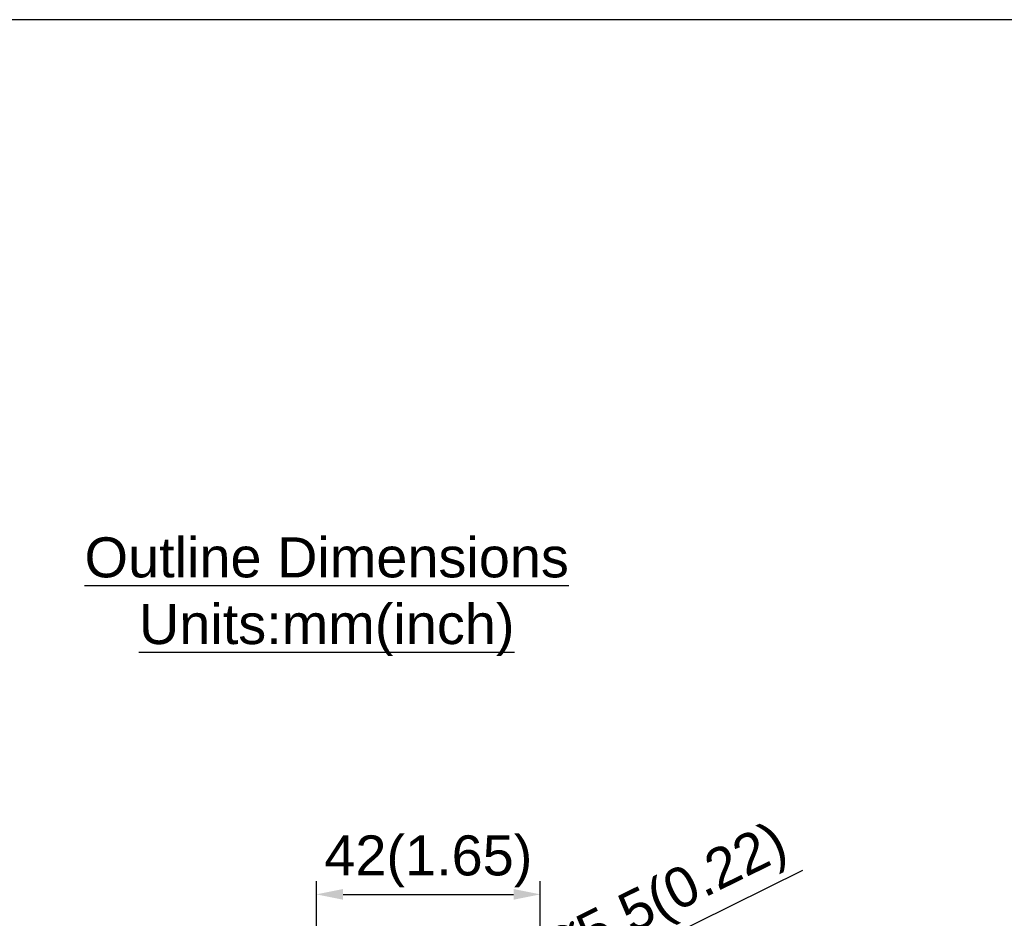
# Model space of a CAD drawing. Header units: millimetres. Extents: x 1898 to 2650, y -151 to 500.
# Tile 26 of 29: x 2179 to 2364, y 184 to 352. Entities that reach past the tile are written whole.
import ezdxf

# ---------------------------------------------------------------- set-up
doc = ezdxf.new("R2010")
doc.units = ezdxf.units.MM
doc.header["$LTSCALE"] = 23.1
doc.header["$PDMODE"] = 3
doc.header["$PDSIZE"] = 0.31
doc.layers.get('0').update_dxf_attribs({"linetype": 'CONTINUOUS'})
doc.layers.get('Defpoints').update_dxf_attribs({"linetype": 'CONTINUOUS'})
doc.layers.add('TEXT', color=7, linetype='CONTINUOUS')
doc.styles.get("Standard").update_dxf_attribs({"font": 'arial.ttf'})
doc.dimstyles.new('DIMSTYLE_2$0', dxfattribs={"dimtxt": 2.5, "dimasz": 3, "dimexe": 0.18, "dimexo": 0.0625, "dimgap": 0.09, "dimtad": 1, "dimdec": 0, "dimdsep": 46, "dimtxsty": 'Standard', "dimblk": '_FILLED', "dimcen": 0.09, "dimadec": 0, "dimazin": 0, "dimtp": 0.01, "dimtm": 0.01, "dimtfac": 1, "dimtdec": 0, "dimtofl": 0, "dimtmove": 0, "dimatfit": 3, "dimldrblk": '_FILLED', "dimfxl": 0, "dimtolj": 1, "dimarcsym": 0})
doc.dimstyles.new('DIMSTYLE_2$3', dxfattribs={"dimtxt": 2.5, "dimasz": 3, "dimexe": 0.18, "dimexo": 0.0625, "dimgap": 0.09, "dimtad": 1, "dimdec": 0, "dimdsep": 46, "dimtxsty": 'Standard', "dimblk": '_FILLED', "dimcen": 0.09, "dimadec": 0, "dimazin": 0, "dimtp": 0.01, "dimtm": 0.01, "dimtfac": 1, "dimtdec": 0, "dimtofl": 0, "dimtmove": 0, "dimatfit": 3, "dimldrblk": '_FILLED', "dimfxl": 0, "dimtolj": 1, "dimarcsym": 0})

# ---------------------------------------------------------------- blocks, each defined once
blk = doc.blocks.new('_FILLED')
at = {"color": 0, "linetype": 'ByBlock'}
blk.add_solid([(0, 0), (-1, 0.2), (-1, -0.2)], dxfattribs=at)
blk = doc.blocks.new('*D3')
at = {"color": 0, "linetype": 'Continuous', "lineweight": -2}
for p, q in [((2234.69, 161.79), (2234.69, 191.05)), ((2276.69, 164.79), (2276.69, 191.05)), ((2239.69, 188.55), (2271.69, 188.55))]:
    blk.add_line(p, q, dxfattribs=at)
at = {"layer": 'Defpoints', "color": 0, "linetype": 'Continuous'}
for p in [(2276.69, 188.55), (2276.69, 163.79), (2234.69, 160.79)]:
    blk.add_point(p, dxfattribs=at)
at = {"color": 0, "linetype": 'Continuous', "lineweight": -2, "xscale": 5, "yscale": 5, "zscale": 5, "rotation": 180}
blk.add_blockref('_FILLED', (2234.69, 188.55), dxfattribs=at)
at = {"color": 0, "linetype": 'Continuous', "lineweight": -2, "xscale": 5, "yscale": 5, "zscale": 5}
blk.add_blockref('_FILLED', (2276.69, 188.55), dxfattribs=at)
at = {"color": 0, "linetype": 'Continuous', "insert": (2255.69, 194.72), "char_height": 7.5, "attachment_point": 5}
blk.add_mtext('\\A1;42(1.65)', dxfattribs=at)
blk = doc.blocks.new('*D9')
at = {"color": 0, "linetype": 'Continuous', "lineweight": -2}
for p, q in [((2325.88, 193.03), (2273.64, 167.22)), ((2266.47, 163.79), (2266.92, 163.79)), ((2266.69, 163.57), (2266.69, 164.02))]:
    blk.add_line(p, q, dxfattribs=at)
at = {"layer": 'Defpoints', "color": 0, "linetype": 'Continuous'}
for p in [(2269.16, 165.01), (2264.23, 162.57)]:
    blk.add_point(p, dxfattribs=at)
at = {"color": 0, "linetype": 'Continuous', "lineweight": -2, "xscale": 5, "yscale": 5, "zscale": 5, "rotation": 206.2885948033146}
blk.add_blockref('_FILLED', (2269.16, 165.01), dxfattribs=at)
at = {"color": 0, "linetype": 'Continuous', "insert": (2300.71, 187.47), "char_height": 7.5, "attachment_point": 5, "rotation": 26.2886}
blk.add_mtext('\\A1;{\\fISOCPEUR|b0|i0|c0|p34;%%C}5.5(0.22)', dxfattribs=at)

msp = doc.modelspace()

# ---------------------------------------------------------------- linework, layer by layer
at = {"layer": 'TEXT'}
msp.add_lwpolyline([(1897.834, 352.487), (1897.834, -150.72), (2649.834, -150.72), (2649.834, 352.487)], close=True, dxfattribs=at)

# ---------------------------------------------------------------- texts
at = {"color": 0, "linetype": 'Continuous', "insert": (2236.635, 244.333), "char_height": 7.5, "attachment_point": 5}
msp.add_mtext('{\\fArial|b0|i0|c0|p18;\\L\\C7;Outline Dimensions\\PUnits:mm(inch)}', dxfattribs=at)

# ---------------------------------------------------------------- dimensions: what is measured, and where the dimension line sits
at = {"color": 0, "linetype": 'Continuous'}
dim = msp.add_diameter_dim_2p(p1=(2264.226, 162.572), p2=(2269.157, 165.008), text='{\\fISOCPEUR|b0|i0|c0|p34;%%C}5.5(0.22)', dimstyle='DIMSTYLE_2$3', override={"dimscale": 2.5, "dimtxt": 3, "dimasz": 2, "dimexe": 1, "dimexo": 0.4, "dimgap": 0.5, "dimtad": 3, "dimdec": 2}, dxfattribs=at)
dim.commit()
dim.dimension.update_dxf_attribs({"geometry": '*D9', "text_midpoint": (2303.438, 181.943), "dimtype": 163})
dim = msp.add_linear_dim(base=(2276.691, 188.552), p1=(2234.691, 160.79), p2=(2276.691, 163.79), text='<>(1.65)', dimstyle='DIMSTYLE_2$0', override={"dimscale": 2.5, "dimtxt": 3, "dimasz": 2, "dimexe": 1, "dimexo": 0.4, "dimgap": 0.5, "dimtad": 3, "dimdec": 2, "dimpost": ''}, dxfattribs=at)
dim.commit()
dim.dimension.update_dxf_attribs({"geometry": '*D3', "text_midpoint": (2255.691, 188.552), "dimtype": 160})

doc.saveas('drawing.dxf')
